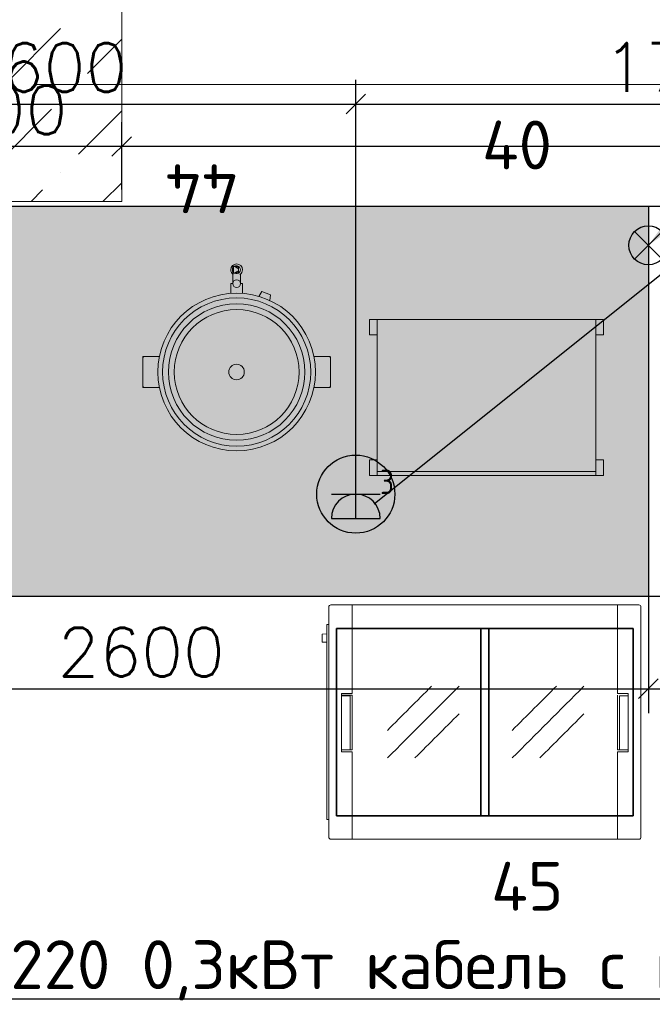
# Model space of a CAD drawing. Header units: millimetres. Extents: x -380244 to 257841, y -4400 to 11650.
# Tile 105 of 140: x 9038 to 10660, y -2356 to 166. Entities that reach past the tile are written whole.
import ezdxf
from ezdxf import colors
from ezdxf.entities.mleader import LeaderData, LeaderLine
from ezdxf.math import Vec2, Vec3

# ---------------------------------------------------------------- set-up
doc = ezdxf.new("R2010")
doc.units = ezdxf.units.MM
doc.linetypes.add('Wipeout_Contour', pattern=[1000, 0, -1000])
for name, color, linetype in [('Equip2D', 250, 'Continuous'), ('Equip3D', 7, 'Continuous'), ('EquipAnnot', 5, 'Continuous'), ('Конструктив - Колонны', 7, 'Continuous'), ('Обмер', 6, 'Continuous'), ('Привязки Электр', 1, 'Continuous'), ('Привязки Электр2', 1, 'Continuous'), ('Элемент Модели - Оси', 2, 'Continuous')]:
    doc.layers.add(name, color=color, linetype=linetype)
doc.styles.add('GOST прямой', font='isocpeur.ttf', dxfattribs={"height": 2.5})
doc.styles.add('Выноски', font='isocpeur.ttf', dxfattribs={"height": 2.5})
doc.styles.add('Для Розеток', font='isocpeur.ttf', dxfattribs={"width": 0.8, "height": 2.5})
doc.styles.add('Размеры', font='txt.shx', dxfattribs={"height": 2.5})
doc.dimstyles.new('Main', dxfattribs={"dimscale": 0, "dimtxt": 2.5, "dimasz": 1, "dimexe": 1.25, "dimexo": 0.625, "dimtad": 1, "dimdec": 1, "dimrnd": 0.5, "dimtxsty": 'Размеры', "dimblk": 'OBLIQUE', "dimcen": 2.5, "dimadec": 0, "dimazin": 0, "dimtfac": 1, "dimtdec": 1, "dimtmove": 1, "dimatfit": 2, "dimfxl": 1, "dimarcsym": 0})

# ---------------------------------------------------------------- blocks, each defined once
blk = doc.blocks.new('A$C75f86d1b')
at = {"color": 0, "linetype": 'Continuous', "lineweight": 0}
for p, q in [((114.9, -9.4), (134.9, -9.4)), ((114.9, -49.4), (114.9, -9.4)), ((134.9, -9.4), (134.9, -49.4)), ((694.9, -9.4), (134.9, -9.4)), ((694.9, -9.4), (694.9, -49.4)), ((714.9, -9.4), (694.9, -9.4)), ((714.9, -49.4), (714.9, -9.4)), ((134.9, -49.4), (114.9, -49.4)), ((134.9, -49.4), (134.9, -369.4)), ((694.9, -49.4), (714.9, -49.4)), ((694.9, -369.4), (694.9, -49.4)), ((134.9, -369.4), (114.9, -369.4)), ((114.9, -369.4), (114.9, -409.4)), ((134.9, -409.4), (134.9, -369.4)), ((694.9, -409.4), (694.9, -369.4)), ((694.9, -369.4), (714.9, -369.4)), ((714.9, -369.4), (714.9, -409.4)), ((134.9, -399.4), (694.9, -399.4)), ((114.9, -409.4), (134.9, -409.4)), ((694.9, -409.4), (134.9, -409.4)), ((714.9, -409.4), (694.9, -409.4))]:
    blk.add_line(p, q, dxfattribs=at)
blk = doc.blocks.new('Витрина Для Выпечки нейтр')
at = {"layer": 'Equip2D'}
blk.add_blockref('A$C75f86d1b', (-114.9, 409.4), dxfattribs=at)
at = {"layer": 'EquipAnnot', "style": 'GOST прямой', "flags": 1}
for tag, p, height in [('НАИМЕНОВАНИЕ', (0, 0), 125), ('ОПИСАНИЕ', (0, -5.5), 125), ('РАЗМЕРЫ', (0, -10.3), 2.5), ('МОЩНОСТЬ', (0, -14.6), 2.5), ('НАПРЯЖЕНИЕ', (0, -19.3), 2.5)]:
    blk.add_attdef(tag, p, '', height=height, dxfattribs=at)
at = {"layer": 'EquipAnnot', "style": 'GOST прямой'}
blk.add_attdef('НОМЕР', (288.2, -77.9), '', height=2.5, dxfattribs=at)
blk = doc.blocks.new('A$C07308ce0')
at = {"color": 0, "linetype": 'Continuous', "lineweight": 0}
for p, q in [((5, 0), (60, 0)), ((60, -5), (60, 0)), ((60, 0), (60, -5)), ((740, 0), (60, 0)), ((795, 0), (740, 0)), ((740, -5), (740, 0)), ((740, -5), (740, 0)), ((0, -149.9), (0, -5)), ((60, -5), (60, -150)), ((60, -60), (60, -5)), ((740, -5), (740, -150)), ((740, -5), (740, -60)), ((800, -149.9), (800, -5)), ((0, -50), (-5, -50)), ((-5, -50), (-5, -65)), ((-17, -75), (-5, -74.3)), ((-17, -75), (-17, -95)), ((-5, -535), (-5, -65)), ((60, -60), (740, -60)), ((410, -540), (410, -60)), ((-17, -95), (-5, -95.7)), ((0, -149.9), (0, -595)), ((60, -226.4), (60, -150)), ((740, -226.4), (740, -150)), ((800, -149.9), (800, -595)), ((32.5, -376.4), (32.5, -226.4)), ((60, -226.4), (32.5, -226.4)), ((740, -226.4), (767.5, -226.4)), ((767.5, -376.4), (767.5, -226.4)), ((60, -231.4), (32.5, -231.4)), ((55, -232.4), (32.5, -232.4)), ((55, -232.4), (55, -252.7)), ((60, -252.7), (60, -231.4)), ((740, -252.7), (740, -231.4)), ((745, -232.4), (745, -252.7)), ((745, -232.4), (767.5, -232.4)), ((55, -252.7), (55, -353.5)), ((60, -353.5), (60, -252.7)), ((740, -353.5), (740, -252.7)), ((745, -252.7), (745, -353.5)), ((32.5, -371.2), (55, -371.2)), ((60, -371.4), (32.5, -371.4)), ((32.5, -376.4), (60, -376.4)), ((55, -353.5), (55, -371.2)), ((60, -371.4), (60, -353.5)), ((60, -596), (60, -376.4)), ((740, -371.4), (740, -353.5)), ((740, -371.4), (767.5, -371.4)), ((767.5, -376.4), (740, -376.4)), ((740, -596), (740, -376.4)), ((745, -353.5), (745, -371.2)), ((767.5, -371.2), (745, -371.2)), ((-5, -535), (-5, -550)), ((0, -550), (-5, -550)), ((60, -540), (60, -596)), ((740, -540), (60, -540)), ((740, -596), (740, -540)), ((60, -600), (5, -600)), ((60, -600), (60, -596)), ((60, -596), (60, -600)), ((60, -600), (740, -600)), ((740, -600), (740, -596)), ((740, -600), (740, -596)), ((740, -600), (795, -600))]:
    blk.add_line(p, q, dxfattribs=at)
for centre, start, end in [((5, -5), 90, 180), ((795, -5), 360, 90), ((5, -595), 180, 270), ((795, -595), 270, 0)]:
    blk.add_arc(centre, 5, start, end, dxfattribs=at)
blk = doc.blocks.new('ec_179455')
at = {"layer": 'Equip3D', "color": 4}
for p, q in [((20, -60, 841.1), (20, -60, 836.1)), ((410, -60, 841.1), (20, -60, 841.1)), ((20, -60, 836.1), (410, -60, 836.1)), ((780, -60, 836.1), (390, -60, 836.1)), ((390, -60, 831.1), (780, -60, 831.1)), ((390, -60, 836.1), (390, -60, 831.1)), ((410, -60, 836.1), (410, -60, 841.1)), ((780, -60, 831.1), (780, -60, 836.1)), ((20, -540, 796.2), (20, -540, 801.2)), ((20, -540, 801.2), (410, -540, 801.2)), ((410, -540, 796.2), (20, -540, 796.2)), ((390, -540, 796.2), (780, -540, 796.2)), ((390, -540, 791.2), (390, -540, 796.2)), ((780, -540, 791.2), (390, -540, 791.2)), ((410, -540, 801.2), (410, -540, 796.2)), ((780, -540, 796.2), (780, -540, 791.2))]:
    blk.add_line(p, q, dxfattribs=at)
at = {"layer": 'Equip3D', "color": 4, "extrusion": (-1, 0, 0)}
for centre, radius, start, end in [((80.3, -1821.5, -20), 2662.7, 80.0583, 90.4366), ((80.2, -1826.9, -780), 2658.1, 80.0397, 90.4363)]:
    blk.add_arc(centre, radius, start, end, dxfattribs=at)
at = {"layer": 'Equip3D', "color": 4, "extrusion": (1, 0, 0)}
for centre, radius, start, end in [((-80.2, -1821.9, 20), 2658.1, 89.5637, 99.9603), ((-80.3, -1826.5, 780), 2662.7, 89.5634, 99.9417)]:
    blk.add_arc(centre, radius, start, end, dxfattribs=at)
at = {"layer": 'Equip3D', "color": 4, "extrusion": (-1, -8.84022e-17, 3.32787e-15)}
for centre in [(80.2, -1826.9, -390), (80.2, -1821.9, -410)]:
    blk.add_arc(centre, 2658.1, 80.0397, 90.4363, dxfattribs=at)
at = {"layer": 'Equip3D', "color": 4, "extrusion": (1, 8.83392e-17, -3.33381e-15)}
for centre in [(-80.3, -1826.5, 390), (-80.3, -1821.5, 410)]:
    blk.add_arc(centre, 2662.7, 89.5634, 99.9417, dxfattribs=at)
at = {"layer": 'Equip3D', "color": 4, "extrusion": (-0.707107, 0.707107, 0)}
for centre in [(461.8, -80.3, -1821.5), (781.8, -80.3, -1826.5)]:
    blk.add_ellipse(centre, major_axis=(2662.7, 2662.7), ratio=0.707107, start_param=-1.688101, end_param=-1.618805, dxfattribs=at)
at = {"layer": 'Equip3D', "color": 4, "extrusion": (-0.707107, 0.707107, 1.84889e-32)}
for centre, start_param, end_param in [((391.1, -80.3, -1821.5), -1.6614, -1.618805), ((711.1, -80.3, -1826.5), -1.6614, -1.618805), ((532.5, -80.3, -1821.5), -1.688101, -1.645412), ((852.5, -80.3, -1826.5), -1.688101, -1.645412)]:
    blk.add_ellipse(centre, major_axis=(2662.7, 2662.7), ratio=0.707107, start_param=start_param, end_param=end_param, dxfattribs=at)
at = {"layer": 'Equip2D'}
blk.add_blockref('A$C07308ce0', (0, 0), dxfattribs=at)
at = {"layer": 'EquipAnnot', "style": 'GOST прямой', "flags": 1}
for tag, p in [('НАИМЕНОВАНИЕ', (0, 0)), ('ОПИСАНИЕ', (0, -4.8)), ('РАЗМЕРЫ', (0, -9.5)), ('МОЩНОСТЬ', (0, -14.2)), ('НАПРЯЖЕНИЕ', (0, -19))]:
    blk.add_attdef(tag, p, '', height=2.5, dxfattribs=at)
at = {"layer": 'EquipAnnot', "style": 'GOST прямой'}
blk.add_attdef('НОМЕР', (409.3, -691.2), '', height=2.5, dxfattribs=at)
blk = doc.blocks.new('A$C65832361')
at = {"color": 0, "linetype": 'Continuous', "lineweight": 0}
for p, q in [((-363.4, -216.8), (-363.4, -292.8)), ((-361.4, -216.8), (-362.8, -215.4)), ((-321.2, -214.8), (-361.4, -214.8)), ((74.8, -214.8), (115, -214.8)), ((115, -216.8), (116.5, -215.4)), ((117, -216.8), (117, -292.8)), ((-362.8, -294.2), (-361.4, -292.8)), ((-361.4, -294.8), (-321.2, -294.8)), ((115, -294.8), (74.8, -294.8)), ((116.5, -294.2), (115, -292.8)), ((-210.4, -452.8), (-208.2, -438.1)), ((-187.9, -461), (-210.4, -452.8)), ((-187.9, -461), (-180.3, -448.6)), ((-138.2, -456.3), (-138.2, -481.2)), ((-108.2, -481.2), (-108.2, -456.3)), ((-138.2, -481.2), (-133.2, -481.2)), ((-133.2, -481.2), (-133.2, -505.5)), ((-113.2, -481.2), (-113.2, -505.5)), ((-113.2, -481.2), (-108.2, -481.2)), ((-120, -509.2), (-128.2, -509.2)), ((-128.2, -511.2), (-128.2, -509.2)), ((-128.2, -522.2), (-128.2, -511.2)), ((-128.2, -524.2), (-128.2, -522.2)), ((-128.2, -524.2), (-120, -524.2)), ((-117.8, -507.8), (-126.1, -513.1)), ((-117.8, -525.6), (-126.1, -520.3)), ((-117.4, -507.7), (-114.6, -507.7)), ((-114.6, -525.7), (-117.4, -525.7)), ((-115.3, -519.7), (-115.3, -513.7)), ((-112.5, -513.7), (-112.5, -519.7))]:
    blk.add_line(p, q, dxfattribs=at)
for centre, radius in [((-123.2, -254.8), 202), ((-123.2, -254.8), 190), ((-123.2, -254.8), 175), ((-123.2, -254.8), 160), ((-122.9, -254.8), 20), ((-123.2, -481.2), 10), ((-123.2, -481.2), 10)]:
    blk.add_circle(centre, radius, dxfattribs=at)
for centre, radius, start, end in [((-361.4, -216.8), 2, 135, 180), ((-361.4, -216.8), 2, 90, 135), ((115, -216.8), 2, 45, 90), ((115, -216.8), 2, 0, 45), ((-361.4, -292.8), 2, 180, 225), ((-361.4, -292.8), 2, 225, 270), ((115, -292.8), 2, 270, 315), ((115, -292.8), 2, 315, 0), ((-123.2, -516.7), 15, 124.5177, 180), ((-123.2, -516.7), 15, 0, 55.4823), ((-123.2, -516.7), 15, 180, 0), ((-123.2, -516.7), 10, 60.1073, 299.8927)]:
    blk.add_arc(centre, radius, start, end, dxfattribs=at)
at = {"color": 0, "linetype": 'Continuous', "lineweight": 0, "extrusion": (0, 0, -1)}
blk.add_ellipse((-117.4, -513.7), major_axis=(0, 6), ratio=0.34202, start_param=-0.2165, end_param=1.570796, dxfattribs=at)
at = {"color": 0, "linetype": 'Continuous', "lineweight": 0, "extrusion": (4.3281e-16, 2.78946e-32, -1)}
blk.add_ellipse((-117.4, -519.7), major_axis=(0, -6), ratio=0.34202, start_param=-1.570796, end_param=0.2165, dxfattribs=at)
at = {"color": 0, "linetype": 'Continuous', "lineweight": 0}
for centre, major_axis, start_param, end_param in [((-114.6, -513.7), (0, 6), -1.570796, 0), ((-114.6, -519.7), (0, -6), 0, 1.570796)]:
    blk.add_ellipse(centre, major_axis=major_axis, ratio=0.34202, start_param=start_param, end_param=end_param, dxfattribs=at)
blk = doc.blocks.new('Uret MHM 36')
at = {"layer": 'Equip2D'}
blk.add_blockref('A$C65832361', (363.2, 51.8), dxfattribs=at)
at = {"layer": 'EquipAnnot', "style": 'GOST прямой', "flags": 1}
for tag, p in [('НАИМЕНОВАНИЕ', (0, 0)), ('ОПИСАНИЕ', (0, -4.8)), ('РАЗМЕРЫ', (0, -9.5)), ('МОЩНОСТЬ', (0, -14.2)), ('НАПРЯЖЕНИЕ', (0, -19))]:
    blk.add_attdef(tag, p, '', height=2.5, dxfattribs=at)
at = {"layer": 'EquipAnnot', "style": 'GOST прямой'}
blk.add_attdef('НОМЕР', (234.6, -570.5), '', height=2.5, dxfattribs=at)
blk = doc.blocks.new('Роз_2пол_земля_скрытая_1-100')
for points in [[(0, 62.5), (0, 125)], [(-62.5, 62.5), (62.5, 62.5)], [(0, 0), (0, 62.5)], [(-62.5, 0), (62.5, 0)]]:
    blk.add_lwpolyline(points)
blk.add_arc((0, 0), 62.5, 0, 180)
at = {"style": 'Для Розеток', "width": 0.8}
blk.add_attdef('КОЛ_РОЗЕТОК', (62.5, 62.5), '', height=62.5, dxfattribs=at)
blk = doc.blocks.new('_Oblique')
at = {"color": 0, "linetype": 'ByBlock', "lineweight": -2}
blk.add_line((-0.5, -0.5), (0.5, 0.5), dxfattribs=at)
blk = doc.blocks.new('*D339')
at = {"layer": 'Defpoints', "color": 0, "transparency": 16777216}
for p in [(9900, -50.2), (8300, -1112), (9900, -1112)]:
    blk.add_point(p, dxfattribs=at)
at = {"layer": 'Привязки Электр', "color": 0, "lineweight": -2, "transparency": 16777216}
for p, q in [((8300, -1080.7), (8300, 12.3)), ((9900, -1080.7), (9900, 12.3)), ((8300, -50.2), (9900, -50.2))]:
    blk.add_line(p, q, dxfattribs=at)
at = {"layer": 'Привязки Электр', "color": 0, "lineweight": -2, "transparency": 16777216, "xscale": 50, "yscale": 50, "zscale": 50, "rotation": 180}
blk.add_blockref('_Oblique', (8300, -50.2), dxfattribs=at)
at = {"layer": 'Привязки Электр', "color": 0, "lineweight": -2, "transparency": 16777216, "xscale": 50, "yscale": 50, "zscale": 50}
blk.add_blockref('_Oblique', (9900, -50.2), dxfattribs=at)
at = {"layer": 'Привязки Электр', "color": 0, "transparency": 16777216, "insert": (9100, 43.6), "char_height": 125, "attachment_point": 5, "style": 'Размеры'}
blk.add_mtext('1600', dxfattribs=at)
blk = doc.blocks.new('*D340')
at = {"layer": 'Defpoints', "color": 0, "transparency": 16777216}
for p in [(11600, -50.2), (11600, -512), (9900, -1112)]:
    blk.add_point(p, dxfattribs=at)
at = {"layer": 'Привязки Электр', "color": 0, "lineweight": -2, "transparency": 16777216}
for p, q in [((9900, -1080.7), (9900, 12.3)), ((11600, -480.7), (11600, 12.3)), ((9900, -50.2), (11600, -50.2))]:
    blk.add_line(p, q, dxfattribs=at)
at = {"layer": 'Привязки Электр', "color": 0, "lineweight": -2, "transparency": 16777216, "xscale": 50, "yscale": 50, "zscale": 50, "rotation": 180}
blk.add_blockref('_Oblique', (9900, -50.2), dxfattribs=at)
at = {"layer": 'Привязки Электр', "color": 0, "lineweight": -2, "transparency": 16777216, "xscale": 50, "yscale": 50, "zscale": 50}
blk.add_blockref('_Oblique', (11600, -50.2), dxfattribs=at)
at = {"layer": 'Привязки Электр', "color": 0, "transparency": 16777216, "insert": (10750, 43.6), "char_height": 125, "attachment_point": 5, "style": 'Размеры'}
blk.add_mtext('1700', dxfattribs=at)
blk = doc.blocks.new('Кабель')
for points in [[(-35.4, 35.4), (35.4, -35.4)], [(-35.4, -35.4), (35.4, 35.4)]]:
    blk.add_lwpolyline(points)
blk.add_circle((0, 0), 50)
blk = doc.blocks.new('*D365')
at = {"layer": 'Defpoints', "color": 0, "transparency": 16777216}
for p in [(10650, -412), (8050, -1112), (10650, -1547.9)]:
    blk.add_point(p, dxfattribs=at)
at = {"layer": 'Привязки Электр2', "color": 0, "lineweight": -2, "transparency": 16777216}
for p, q in [((10650, -443.2), (10650, -1610.4)), ((8050, -1143.2), (8050, -1610.4)), ((8050, -1547.9), (10650, -1547.9))]:
    blk.add_line(p, q, dxfattribs=at)
at = {"layer": 'Привязки Электр2', "color": 0, "lineweight": -2, "transparency": 16777216, "xscale": 50, "yscale": 50, "zscale": 50, "rotation": 180}
blk.add_blockref('_Oblique', (8050, -1547.9), dxfattribs=at)
at = {"layer": 'Привязки Электр2', "color": 0, "lineweight": -2, "transparency": 16777216, "xscale": 50, "yscale": 50, "zscale": 50}
blk.add_blockref('_Oblique', (10650, -1547.9), dxfattribs=at)
at = {"layer": 'Привязки Электр2', "color": 0, "transparency": 16777216, "insert": (9350, -1454.1), "char_height": 125, "attachment_point": 5, "style": 'Размеры'}
blk.add_mtext('2600', dxfattribs=at)
blk = doc.blocks.new('*D366')
at = {"layer": 'Defpoints', "color": 0, "transparency": 16777216}
for p in [(10650, -412), (11600, -412), (11600, -1547.9)]:
    blk.add_point(p, dxfattribs=at)
at = {"layer": 'Привязки Электр2', "color": 0, "lineweight": -2, "transparency": 16777216}
for p, q in [((10650, -443.2), (10650, -1610.4)), ((11600, -443.2), (11600, -1610.4)), ((10650, -1547.9), (11600, -1547.9))]:
    blk.add_line(p, q, dxfattribs=at)
at = {"layer": 'Привязки Электр2', "color": 0, "lineweight": -2, "transparency": 16777216, "xscale": 50, "yscale": 50, "zscale": 50, "rotation": 180}
blk.add_blockref('_Oblique', (10650, -1547.9), dxfattribs=at)
at = {"layer": 'Привязки Электр2', "color": 0, "lineweight": -2, "transparency": 16777216, "xscale": 50, "yscale": 50, "zscale": 50}
blk.add_blockref('_Oblique', (11600, -1547.9), dxfattribs=at)
at = {"layer": 'Привязки Электр2', "color": 0, "transparency": 16777216, "insert": (11125, -1454.1), "char_height": 125, "attachment_point": 5, "style": 'Размеры'}
blk.add_mtext('950', dxfattribs=at)
blk = doc.blocks.new('*D449')
at = {"layer": 'Defpoints', "color": 0, "transparency": 16777216}
for p in [(9300, -158.8), (9300, -300), (13000, -312)]:
    blk.add_point(p, dxfattribs=at)
at = {"layer": 'Обмер', "color": 0, "lineweight": -2, "transparency": 16777216}
for p, q in [((9300, -268.7), (9300, -96.3)), ((13000, -280.7), (13000, -96.3)), ((13000, -158.8), (9300, -158.8))]:
    blk.add_line(p, q, dxfattribs=at)
at = {"layer": 'Обмер', "color": 0, "lineweight": -2, "transparency": 16777216, "xscale": 50, "yscale": 50, "zscale": 50, "rotation": 180}
blk.add_blockref('_Oblique', (9300, -158.8), dxfattribs=at)
at = {"layer": 'Обмер', "color": 0, "lineweight": -2, "transparency": 16777216, "xscale": 50, "yscale": 50, "zscale": 50}
blk.add_blockref('_Oblique', (13000, -158.8), dxfattribs=at)
at = {"layer": 'Обмер', "color": 0, "transparency": 16777216, "insert": (11150, -65.1), "char_height": 125, "attachment_point": 5, "style": 'Размеры'}
blk.add_mtext('3700', dxfattribs=at)
blk = doc.blocks.new('*D450')
at = {"layer": 'Defpoints', "color": 0, "transparency": 16777216}
for p in [(8700, -158.8), (8700, -300), (9300, -300)]:
    blk.add_point(p, dxfattribs=at)
at = {"layer": 'Обмер', "color": 0, "lineweight": -2, "transparency": 16777216}
for p, q in [((8700, -268.7), (8700, -96.3)), ((9300, -268.7), (9300, -96.3)), ((9300, -158.8), (8700, -158.8))]:
    blk.add_line(p, q, dxfattribs=at)
at = {"layer": 'Обмер', "color": 0, "lineweight": -2, "transparency": 16777216, "xscale": 50, "yscale": 50, "zscale": 50, "rotation": 180}
blk.add_blockref('_Oblique', (8700, -158.8), dxfattribs=at)
at = {"layer": 'Обмер', "color": 0, "lineweight": -2, "transparency": 16777216, "xscale": 50, "yscale": 50, "zscale": 50}
blk.add_blockref('_Oblique', (9300, -158.8), dxfattribs=at)
at = {"layer": 'Обмер', "color": 0, "transparency": 16777216, "insert": (9000, -65.1), "char_height": 125, "attachment_point": 5, "style": 'Размеры'}
blk.add_mtext('600', dxfattribs=at)

msp = doc.modelspace()

# ---------------------------------------------------------------- linework, layer by layer
at = {"layer": 'Привязки Электр'}
msp.add_circle((9900, -1049.5), 100, dxfattribs=at)
at = {"layer": 'Элемент Модели - Оси', "lineweight": 15}
msp.add_line((-300, 0), (13800, 0), dxfattribs=at)

# ---------------------------------------------------------------- block references
ref = msp.add_blockref('Витрина Для Выпечки нейтр', (9935.2, -1001.68, 1000))
ref.add_attrib('НОМЕР', '40', (10223.44, -217.5, 1000), dxfattribs={"layer": 'EquipAnnot', "height": 125, "style": 'GOST прямой'})
ref = msp.add_blockref('Uret MHM 36', (9834.6, -939.59, 150), dxfattribs=dict(rotation=180))
ref.add_attrib('НОМЕР', '44', (9599.97, -204.27, 150), dxfattribs={"layer": 'EquipAnnot', "height": 125, "rotation": 180, "style": 'GOST прямой'})
ref = msp.add_blockref('ec_179455', (9830.88, -1333.35))
ref.add_attrib('НОМЕР', '45', (10246.96, -2116.59), dxfattribs={"layer": 'EquipAnnot', "height": 125, "style": 'GOST прямой'})
at = {"layer": 'Привязки Электр'}
msp.add_blockref('Роз_2пол_земля_скрытая_1-100', (9900, -1112), dxfattribs=at).add_auto_attribs({'КОЛ_РОЗЕТОК': '3'})
at = {"layer": 'Привязки Электр2', "color": 6, "rotation": 90}
msp.add_blockref('Кабель', (10650, -412), dxfattribs=at)

# ---------------------------------------------------------------- dimensions: what is measured, and where the dimension line sits
at = {"layer": 'Привязки Электр'}
dim = msp.add_linear_dim(base=(11600, -50.16), p1=(9900, -1112), p2=(11600, -512), dimstyle='Main', dxfattribs=at)
dim.commit()
dim.dimension.update_dxf_attribs({"geometry": '*D340', "text_midpoint": (10750, 43.59)})
at = {"layer": 'Привязки Электр2', "color": 6}
for base, p1, p2, picture, middle in [((10650, -1547.87), (8050, -1112), (10650, -412), '*D365', (9350, -1454.12)), ((11600, -1547.87), (10650, -412), (11600, -412), '*D366', (11125, -1454.12))]:
    dim = msp.add_linear_dim(base=base, p1=p1, p2=p2, dimstyle='Main', dxfattribs=at)
    dim.commit()
    dim.dimension.update_dxf_attribs({"geometry": picture, "text_midpoint": middle})

# ---------------------------------------------------------------- leaders
at = {"layer": 'Привязки Электр'}
ml = msp.add_multileader_mtext('Standard', dxfattribs=at)
ml.set_content('Э1Ф 220 0,3кВт розетка, монтаж по месту, поз.40\\PЭ1Ф 220 3,5кВт розетка, монтаж по месту, поз.44\\PЭ1Ф 220 0,14кВт розетка, монтаж по месту, поз.45', color=256, style='Выноски')
ml.set_leader_properties()
ml.build(insert=Vec2(0, 0))
ml.multileader.update_dxf_attribs({"text_left_attachment_type": 6, "text_right_attachment_type": 6, "arrow_head_size": 60, "scale": 50})
ctx = ml.context
ctx.base_point, ctx.scale, ctx.char_height, ctx.arrow_head_size, ctx.landing_gap_size, ctx.plane_origin = Vec3(13763.22, 1661.47), 50, 125, 60, 100, Vec3(9900, -1112)
ctx.left_attachment, ctx.right_attachment = 6, 6
notes = []
notes.append((ctx, [(0, (1, 1, 0), (13363.22, 1661.47), (1, 0), 400, [(0, [(9900, -1112)], 0, [])])]))
ctx.mtext.insert, ctx.mtext.width, ctx.mtext.flow_direction = Vec3(13863.22, 1823.97), 4258.271, 5
ml = msp.add_multileader_mtext('Standard', dxfattribs=at)
ml.set_content('7х Э1Ф 220 0,3кВт кабель с потолка L=2000 поз.43', color=256, style='Выноски')
ml.set_leader_properties()
ml.build(insert=Vec2(0, 0))
ml.multileader.update_dxf_attribs({"text_left_attachment_type": 6, "text_right_attachment_type": 6, "arrow_head_size": 60, "scale": 50})
ctx = ml.context
ctx.base_point, ctx.scale, ctx.char_height, ctx.arrow_head_size, ctx.landing_gap_size, ctx.plane_origin = Vec3(8322.48, -2342.32, 1699), 50, 125, 60, 100, Vec3(7233.96, -858.99, 1699)
ctx.left_attachment, ctx.right_attachment = 6, 6
notes.append((ctx, [(1, (1, 1, 0), (7922.48, -2342.32, 1699), (1, 0), 400, [(6, [(7233.96, -858.99, 1699), (6783.96, -858.99, 1699), (6333.96, -858.99, 1699), (5883.96, -858.99, 1699), (4983.96, -858.99, 1699), (4533.96, -858.99, 1699), (4083.96, -858.99, 1699)], 0, [])])]))
ctx.mtext.insert, ctx.mtext.width, ctx.mtext.flow_direction = Vec3(8422.48, -2192.32, 1699), 4988.369, 5
at = {"layer": 'Привязки Электр2', "color": 6}
ml = msp.add_multileader_mtext('Standard', dxfattribs=at)
ml.set_content('Выключатель подсветки "синей" зоны\\Pбарной стойки. Монтаж по месту.', color=6, style='Выноски')
ml.set_leader_properties()
ml.build(insert=Vec2(0, 0))
ml.multileader.update_dxf_attribs({"text_left_attachment_type": 6, "text_right_attachment_type": 6, "arrow_head_size": 60, "scale": 50})
ctx = ml.context
ctx.base_point, ctx.scale, ctx.char_height, ctx.arrow_head_size, ctx.landing_gap_size, ctx.plane_origin = Vec3(13763.22, 2262.26), 50, 125, 60, 100, Vec3(10650, -412)
ctx.left_attachment, ctx.right_attachment = 6, 6
notes.append((ctx, [(0, (1, 1, 0), (13363.22, 2262.26), (1, 0), 400, [(0, [(10650, -412)], 0, [])])]))
ctx.mtext.insert, ctx.mtext.flow_direction = Vec3(13863.22, 2424.76), 5
for ctx, leaders in notes:
    for number, flags, end, landing, length, lines in leaders:
        leader = LeaderData()
        leader.index, (leader.has_last_leader_line, leader.has_dogleg_vector, leader.attachment_direction) = number, flags
        leader.last_leader_point, leader.dogleg_vector, leader.dogleg_length = Vec3(end), Vec3(landing), length
        for number, points, colour, breaks in lines:
            line = LeaderLine()
            line.index, line.vertices, line.color, line.breaks = number, Vec3.list(points), colors.encode_raw_color(colour), breaks
            leader.lines.append(line)
        ctx.leaders.append(leader)

# ---------------------------------------------------------------- next in the draw order: wipeouts: each hides what was drawn before it
at = {"color": 254, "linetype": 'Wipeout_Contour', "lineweight": 0, "ltscale": 9933061.518011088}
msp.add_wipeout([(8700, -300), (9300, -300), (9300, 300), (8700, 300)], dxfattribs=at).dxf.layer = 'Конструктив - Колонны'

# ---------------------------------------------------------------- next in the draw order: hatches: boundary and pattern name
at = {"layer": 'Конструктив - Колонны', "linetype": 'Continuous', "lineweight": 15}
h = msp.add_hatch(dxfattribs=at)
h.set_pattern_fill('БЕТОН_01_000D', style=0, pattern_type=2)
h.set_pattern_definition([(45, (-45000, -54000), (-183.8478, 183.8478), [195, -65, 0, -65]), (45, (-44977.02, -53793.17), (-183.8478, 183.8478), [195, -65, 0, -65])])
h.paths.add_polyline_path([(8700, -300), (9300, -300), (9300, 300), (8700, 300)])
at = {"layer": 'Привязки Электр2', "true_color": 0x091ab9, "transparency": 33554534}
h = msp.add_hatch(dxfattribs=at)
h.set_pattern_fill('ANSI35', color=162, scale=10, angle=90)
h.paths.add_polyline_path([(3612, -312), (10650, -312), (10650, -1312), (3612, -1312)])

# ---------------------------------------------------------------- next in the draw order: linework, layer by layer
msp.add_lwpolyline([(3612, -312), (13000, -312), (13000, -1312), (3612, -1312)], close=True)
at = {"layer": 'Конструктив - Колонны', "color": 7, "linetype": 'Continuous', "lineweight": 0}
msp.add_line((9080, 0), (9380, 0), dxfattribs=at)
at = {"layer": 'Конструктив - Колонны', "color": 7, "linetype": 'Continuous', "lineweight": 15, "flags": 128}
msp.add_lwpolyline([(8700, -300), (9300, -300), (9300, 300), (8700, 300)], close=True, dxfattribs=at)
at = {"layer": 'Обмер'}
msp.add_lwpolyline([(3612, 1580), (12850, 1580), (12850, 580), (13000, 580), (13000, -1312), (3612, -1312), (3612, -1012), (1612, -1012), (1612, -312), (3612, -312)], close=True, dxfattribs=at)
at = {"layer": 'Привязки Электр2', "color": 162, "true_color": 0x091ab9}
msp.add_lwpolyline([(3612, -312), (10650, -312), (10650, -1312), (3612, -1312)], close=True, dxfattribs=at)

# ---------------------------------------------------------------- next in the draw order: dimensions: what is measured, and where the dimension line sits
at = {"layer": 'Обмер'}
for base, p1, p2, picture, middle in [((8700, -158.8), (9300, -300), (8700, -300), '*D450', (9000, -65.05)), ((9300, -158.8), (13000, -312), (9300, -300), '*D449', (11150, -65.05))]:
    dim = msp.add_linear_dim(base=base, p1=p1, p2=p2, dimstyle='Main', dxfattribs=at)
    dim.commit()
    dim.dimension.update_dxf_attribs({"geometry": picture, "text_midpoint": middle})
at = {"layer": 'Привязки Электр'}
dim = msp.add_linear_dim(base=(9900, -50.16), p1=(8300, -1112), p2=(9900, -1112), dimstyle='Main', dxfattribs=at)
dim.commit()
dim.dimension.update_dxf_attribs({"geometry": '*D339', "text_midpoint": (9100, 43.59)})

doc.saveas('drawing.dxf')
